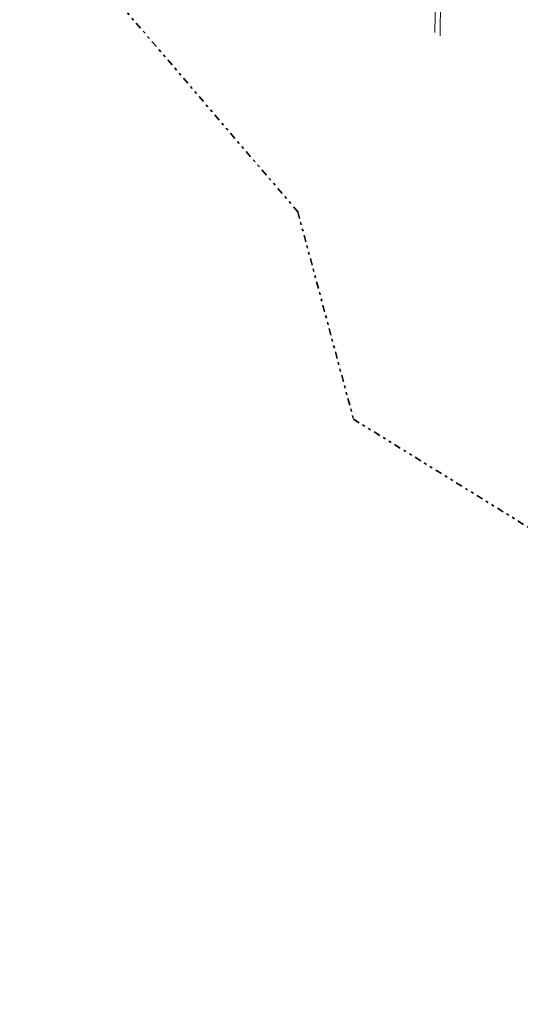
# Model space of a CAD drawing. Header units: metres. Extents: x 169249 to 194689, y 406250 to 412203.
# Tile 19 of 256: x 169900 to 170087, y 406342 to 406709. Entities that reach past the tile are written whole.
import ezdxf

# ---------------------------------------------------------------- set-up
doc = ezdxf.new("R2010")
doc.units = ezdxf.units.M
doc.linetypes.add('BGT_NLCS_N264$0$AL-TEKENBLADGRENS', pattern=[11.5, 2.5, -1.5, 1, -1.5, 1, -1.5, 2.5])
for name, color, linetype, lineweight in [('BGT_NLCS_N264$0$B-WE-GW-WATERGANG_INSTEEK-G', 252, 'CONTINUOUS', 18), ('BGT_NLCS_N264$0$X-XX-AL-TEKENBLADGRENS-G', 252, 'BGT_NLCS_N264$0$AL-TEKENBLADGRENS', 35), ('X-XX-AL-REFERENTIE-G', 7, 'CONTINUOUS', 18)]:
    doc.layers.add(name, color=color, linetype=linetype, lineweight=lineweight)

# ---------------------------------------------------------------- blocks, each defined once
blk = doc.blocks.new('BGT_NLCS_N264')
at = {"layer": 'BGT_NLCS_N264$0$B-WE-GW-WATERGANG_INSTEEK-G'}
for points in [[(170054.77, 406703.7, 11.93), (170055.07, 406721.99, 11.93), (170055.39, 406741.31, 11.96), (170055.62, 406758.01, 11.97), (170055.83, 406774.76, 12.01), (170056.02, 406791.04, 11.99), (170056.07, 406794.19, 11.99)], [(170057.4, 406794.47, 11.49), (170057.47, 406773.19, 11.48), (170057.36, 406754.31, 11.64), (170057.09, 406735.42, 11.55), (170056.91, 406715.67, 11.48), (170056.78, 406702.51, 11.49)]]:
    blk.add_polyline3d(points, dxfattribs=at)
at = {"layer": 'BGT_NLCS_N264$0$X-XX-AL-TEKENBLADGRENS-G'}
blk.add_polyline3d([(169867.47, 406796.11, 0), (170003.72, 406636.95, 0), (170024.45, 406559.75, 0), (170123.3, 406498.63, 0), (170148.7, 406498.46, 0), (170343.6, 406381.82, 0), (170464.32, 406341.86, 0), (170544.8, 406369.65, 0), (170816.08, 406403.82, 0), (170882.93, 406376.92, 0), (170972.03, 406409.16, 0)], dxfattribs=at)

msp = doc.modelspace()

# ---------------------------------------------------------------- block references
at = {"layer": 'X-XX-AL-REFERENTIE-G'}
msp.add_blockref('BGT_NLCS_N264', (0, 0), dxfattribs=at)

doc.saveas('drawing.dxf')
